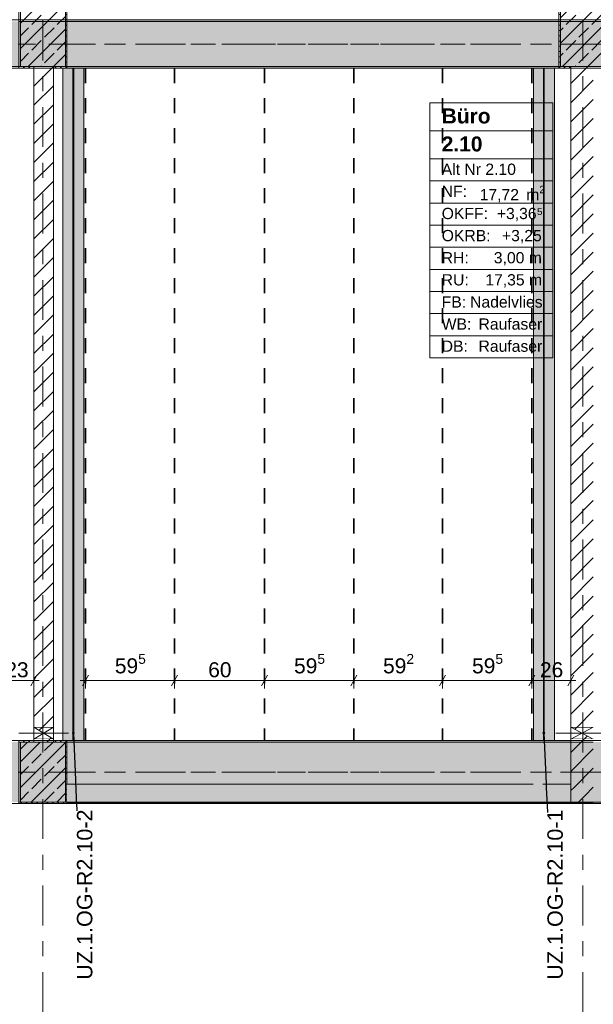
# Model space of a CAD drawing. Header units: metres. Extents: x -3.6 to 84.5, y -11 to 16.8.
# Tile 84 of 137: x 18.4 to 22.2, y 6.8 to 13.3. Entities that reach past the tile are written whole.
import ezdxf

# ---------------------------------------------------------------- set-up
doc = ezdxf.new("R2010")
doc.units = ezdxf.units.M
doc.header["$MEASUREMENT"] = 0
for name, pattern in [('Achse', [0.2, 0.1, -0.05, 0, -0.05]), ('Strichlinie doppelt', [0.546806, 0.264583, -0.105833, 0.070556, -0.105833]), ('Wipeout_Contour', [1, 0, -1])]:
    doc.linetypes.add(name, pattern=pattern)
for name, color, linetype in [('155 - Bemaßung_ Beschriftung.Ausbau - Deckenelemente', 7, 'Continuous'), ('401 - Zone.Raum_ Raumbegrenzung_ Whg.', 7, 'Continuous'), ('451 - Universal.Achsen Raster', 7, 'Continuous'), ('605 - Struktur.Wand Innen', 7, 'Continuous'), ('607 - Struktur.Stütze', 7, 'Continuous'), ('608 - Struktur.Träger', 7, 'Continuous'), ('612 - Struktur.Stahlbau', 7, 'Continuous'), ('Abbruch_605 - Struktur.Wand Innen', 7, 'Continuous'), ('Neubau_605 - Struktur.Wand Innen', 7, 'Continuous'), ('Neubau_612 - Struktur.Stahlbau', 7, 'Continuous')]:
    doc.layers.add(name, color=color, linetype=linetype)
doc.styles.add('ERSTELLTER_STIL_1', font='txt')
doc.styles.add('ERSTELLTER_STIL_2', font='txt')
doc.linetypes.add('Abbruch 1', pattern='A,0,[1,2022.0244.A_L5A-PL04.08_iB_Deckenelemente 1.OG1.Shx,S=0.001984,R=0,X=0,Y=0],-0.25,0', length=0.25)
doc.dimstyles.new('ERSTELLTER_STIL__1', dxfattribs={"dimtxt": 0.1, "dimasz": 0.0532, "dimexe": 0.18, "dimexo": 0.0625, "dimgap": 0, "dimtad": 1, "dimtih": 1, "dimtoh": 1, "dimzin": 0, "dimdsep": 46, "dimtxsty": 'ERSTELLTER_STIL_2', "dimblk": 'ARROWHEAD_2', "dimblk1": 'ARROWHEAD_2', "dimblk2": 'ARROWHEAD_2', "dimcen": 0.09, "dimse1": 1, "dimse2": 1, "dimclrd": 7, "dimclre": 7, "dimclrt": 7, "dimazin": 0, "dimtfac": 1, "dimtdec": 4, "dimtmove": 0, "dimatfit": 3, "dimfxl": 1, "dimtolj": 1, "dimtzin": 0, "dimarcsym": 0})
doc.dimstyles.new('ERSTELLTER_STIL__7', dxfattribs={"dimtxt": 0.18, "dimasz": 0.03648, "dimexe": 0.18, "dimexo": 0.0625, "dimgap": 0, "dimtad": 0, "dimtih": 1, "dimtoh": 1, "dimdec": 4, "dimzin": 0, "dimdsep": 46, "dimcen": 0.09, "dimadec": 0, "dimazin": 0, "dimtfac": 1, "dimtdec": 4, "dimtmove": 0, "dimatfit": 3, "dimldrblk": 'ARROWHEAD_11', "dimfxl": 1, "dimtolj": 1, "dimtzin": 0, "dimarcsym": 0})
pattern_1 = [(45, (0, 0), (-0.08485281, 0.08485281), []), (45, (-0.04243, 0.04243), (-0.08485281, 0.08485281), [0.09, -0.03])]
pattern_2 = [(45, (0, 0), (-0.01767767, 0.01767767), [0, -0.025])]
pattern_3 = [(45, (0, 0), (-0.0636396, 0.0636396), [])]
pattern_4 = [(135, (0, 0), (0.053033, 0.053033), []), (135, (-0.01768, -0.01768), (0.053033, 0.053033), [])]

# ---------------------------------------------------------------- blocks, each defined once
blk = doc.blocks.new('*D238')
at = {"layer": '155 - Bemaßung_ Beschriftung.Ausbau - Deckenelemente', "color": 7, "linetype": 'Continuous', "lineweight": 5}
for p, q in [((18.2602, 8.945), (18.2198, 8.875)), ((18.24, 8.8575), (18.24, 8.9625)), ((18.4498, 8.875), (18.4902, 8.945)), ((18.47, 8.8575), (18.47, 8.9625)), ((18.24, 8.91), (18.47, 8.91)), ((18.47, 8.91), (18.5042, 8.91))]:
    blk.add_line(p, q, dxfattribs=at)
at = {"layer": '155 - Bemaßung_ Beschriftung.Ausbau - Deckenelemente', "color": 7, "lineweight": 5, "insert": (18.2791, 8.93), "char_height": 0.1, "attachment_point": 7, "style": 'ERSTELLTER_STIL_2'}
blk.add_mtext('\\A1;{\\pql;\\fArial|b0|i0|c0|p38;23}', dxfattribs=at)
blk = doc.blocks.new('ARROWHEAD_2')
at = {"color": 0, "linetype": 'Continuous', "lineweight": 0}
for p, q in [((0, 0), (-1, 0)), ((-0.38, -0.66), (0.38, 0.66))]:
    blk.add_line(p, q, dxfattribs=at)
blk = doc.blocks.new('ARROWHEAD_11')
at = {"color": 0, "linetype": 'Continuous', "lineweight": 0}
blk.add_line((0, 0), (-1, 0), dxfattribs=at)
at = {"color": 0, "linetype": 'Continuous', "lineweight": 0, "const_width": 0.25, "flags": 128}
blk.add_lwpolyline([(-0.125, 0, 1), (0.125, 0, 1)], format="xyb", close=True, dxfattribs=at)
blk = doc.blocks.new('*D345')
at = {"layer": '155 - Bemaßung_ Beschriftung.Ausbau - Deckenelemente', "color": 7, "linetype": 'Continuous', "lineweight": 5}
for p, q in [((18.8332, 8.945), (18.7928, 8.875)), ((18.813, 8.8575), (18.813, 8.9625)), ((19.4282, 8.945), (19.3878, 8.875)), ((19.408, 8.8575), (19.408, 8.9625)), ((18.7787, 8.91), (18.813, 8.91)), ((18.813, 8.91), (19.408, 8.91))]:
    blk.add_line(p, q, dxfattribs=at)
at = {"layer": '155 - Bemaßung_ Beschriftung.Ausbau - Deckenelemente', "color": 7, "lineweight": 5, "insert": (19.0095, 8.9283), "char_height": 0.1, "attachment_point": 7, "style": 'ERSTELLTER_STIL_2'}
blk.add_mtext('\\A1;{\\pql;\\fArial|b0|i0|c0|p38;59\\fArial|b0|i0|c0|p38;\\A1{\\H.66x;\\S5^  ;}}', dxfattribs=at)
blk = doc.blocks.new('*D346')
at = {"layer": '155 - Bemaßung_ Beschriftung.Ausbau - Deckenelemente', "color": 7, "linetype": 'Continuous', "lineweight": 5}
for p, q in [((19.4282, 8.945), (19.3878, 8.875)), ((19.408, 8.8575), (19.408, 8.9625)), ((20.0282, 8.945), (19.9878, 8.875)), ((20.008, 8.8575), (20.008, 8.9625)), ((19.408, 8.91), (20.008, 8.91))]:
    blk.add_line(p, q, dxfattribs=at)
at = {"layer": '155 - Bemaßung_ Beschriftung.Ausbau - Deckenelemente', "color": 7, "lineweight": 5, "insert": (19.6321, 8.93), "char_height": 0.1, "attachment_point": 7, "style": 'ERSTELLTER_STIL_2'}
blk.add_mtext('\\A1;{\\pql;\\fArial|b0|i0|c0|p38;60}', dxfattribs=at)
blk = doc.blocks.new('*D347')
at = {"layer": '155 - Bemaßung_ Beschriftung.Ausbau - Deckenelemente', "color": 7, "linetype": 'Continuous', "lineweight": 5}
for p, q in [((20.0282, 8.945), (19.9878, 8.875)), ((20.008, 8.8575), (20.008, 8.9625)), ((20.6232, 8.945), (20.5828, 8.875)), ((20.603, 8.8575), (20.603, 8.9625)), ((20.008, 8.91), (20.603, 8.91))]:
    blk.add_line(p, q, dxfattribs=at)
at = {"layer": '155 - Bemaßung_ Beschriftung.Ausbau - Deckenelemente', "color": 7, "lineweight": 5, "insert": (20.2045, 8.9283), "char_height": 0.1, "attachment_point": 7, "style": 'ERSTELLTER_STIL_2'}
blk.add_mtext('\\A1;{\\pql;\\fArial|b0|i0|c0|p38;59\\fArial|b0|i0|c0|p38;\\A1{\\H.66x;\\S5^  ;}}', dxfattribs=at)
blk = doc.blocks.new('*D348')
at = {"layer": '155 - Bemaßung_ Beschriftung.Ausbau - Deckenelemente', "color": 7, "linetype": 'Continuous', "lineweight": 5}
for p, q in [((20.6232, 8.945), (20.5828, 8.875)), ((20.603, 8.8575), (20.603, 8.9625)), ((21.2152, 8.945), (21.1748, 8.875)), ((21.195, 8.8575), (21.195, 8.9625)), ((20.603, 8.91), (21.195, 8.91))]:
    blk.add_line(p, q, dxfattribs=at)
at = {"layer": '155 - Bemaßung_ Beschriftung.Ausbau - Deckenelemente', "color": 7, "lineweight": 5, "insert": (20.798, 8.9283), "char_height": 0.1, "attachment_point": 7, "style": 'ERSTELLTER_STIL_2'}
blk.add_mtext('\\A1;{\\pql;\\fArial|b0|i0|c0|p38;59\\fArial|b0|i0|c0|p38;\\A1{\\H.66x;\\S2^  ;}}', dxfattribs=at)
blk = doc.blocks.new('*D349')
at = {"layer": '155 - Bemaßung_ Beschriftung.Ausbau - Deckenelemente', "color": 7, "linetype": 'Continuous', "lineweight": 5}
for p, q in [((21.2152, 8.945), (21.1748, 8.875)), ((21.195, 8.8575), (21.195, 8.9625)), ((21.8102, 8.945), (21.7698, 8.875)), ((21.79, 8.8575), (21.79, 8.9625)), ((21.195, 8.91), (21.79, 8.91))]:
    blk.add_line(p, q, dxfattribs=at)
at = {"layer": '155 - Bemaßung_ Beschriftung.Ausbau - Deckenelemente', "color": 7, "lineweight": 5, "insert": (21.3915, 8.9283), "char_height": 0.1, "attachment_point": 7, "style": 'ERSTELLTER_STIL_2'}
blk.add_mtext('\\A1;{\\pql;\\fArial|b0|i0|c0|p38;59\\fArial|b0|i0|c0|p38;\\A1{\\H.66x;\\S5^  ;}}', dxfattribs=at)
blk = doc.blocks.new('*D350')
at = {"layer": '155 - Bemaßung_ Beschriftung.Ausbau - Deckenelemente', "color": 7, "linetype": 'Continuous', "lineweight": 5}
for p, q in [((21.8102, 8.945), (21.7698, 8.875)), ((21.79, 8.8575), (21.79, 8.9625)), ((22.0298, 8.875), (22.0702, 8.945)), ((22.05, 8.8575), (22.05, 8.9625)), ((21.79, 8.91), (22.05, 8.91)), ((22.05, 8.91), (22.0842, 8.91))]:
    blk.add_line(p, q, dxfattribs=at)
at = {"layer": '155 - Bemaßung_ Beschriftung.Ausbau - Deckenelemente', "color": 7, "lineweight": 5, "insert": (21.8441, 8.93), "char_height": 0.1, "attachment_point": 7, "style": 'ERSTELLTER_STIL_2'}
blk.add_mtext('\\A1;{\\pql;\\fArial|b0|i0|c0|p38;26}', dxfattribs=at)

msp = doc.modelspace()

# ---------------------------------------------------------------- hatches: boundary and pattern name
at = {"layer": '607 - Struktur.Stütze', "linetype": 'Continuous', "lineweight": 0, "true_color": 0x000000}
h = msp.add_hatch(dxfattribs=at)
h.set_pattern_fill('Beton__Stahlbeton_0001', color=18, style=0, pattern_type=2)
h.set_pattern_definition(pattern_1)
h.paths.add_polyline_path([(18.38, 13), (18.68, 13), (18.68, 13.45), (18.38, 13.45)])
h = msp.add_hatch(dxfattribs=at)
h.set_pattern_fill('Beton__Stahlbeton_0001', color=18, style=0, pattern_type=2)
h.set_pattern_definition(pattern_1)
h.paths.add_polyline_path([(21.98, 13), (22.28, 13), (22.28, 13.45), (21.98, 13.45)])
h = msp.add_hatch(dxfattribs=at)
h.set_pattern_fill('Gips_0001', color=18, style=0, pattern_type=2)
h.set_pattern_definition(pattern_2)
h.paths.add_polyline_path([(18.37, 13.445), (18.37, 12.99), (18.47, 12.99), (18.47, 13), (18.38, 13), (18.38, 13.445)])
h = msp.add_hatch(dxfattribs=at)
h.set_pattern_fill('Gips_0001', color=18, style=0, pattern_type=2)
h.set_pattern_definition(pattern_2)
h.paths.add_polyline_path([(18.68, 13), (18.6, 13), (18.6, 12.99), (18.69, 12.99), (18.69, 13.445), (18.68, 13.445)])
h = msp.add_hatch(dxfattribs=at)
h.set_pattern_fill('Gips_0001', color=18, style=0, pattern_type=2)
h.set_pattern_definition(pattern_2)
h.paths.add_polyline_path([(21.98, 13.445), (21.97, 13.445), (21.97, 12.99), (22.05, 12.99), (22.05, 13), (21.98, 13)])
h = msp.add_hatch(dxfattribs=at)
h.set_pattern_fill('Gips_0001', color=18, style=0, pattern_type=2)
h.set_pattern_definition(pattern_2)
h.paths.add_polyline_path([(18.37, 8.51), (18.37, 8.09), (18.69, 8.09), (18.69, 8.51), (18.6, 8.51), (18.6, 8.5), (18.68, 8.5), (18.68, 8.1), (18.38, 8.1), (18.38, 8.5), (18.47, 8.5), (18.47, 8.51)])
h = msp.add_hatch(dxfattribs=at)
h.set_pattern_fill('Beton__Stahlbeton_0001', color=18, style=0, pattern_type=2)
h.set_pattern_definition(pattern_1)
h.paths.add_polyline_path([(18.38, 8.1), (18.68, 8.1), (18.68, 8.5), (18.38, 8.5)])
at = {"layer": '608 - Struktur.Träger', "linetype": 'Continuous', "lineweight": 0, "true_color": 0x000000}
h = msp.add_hatch(dxfattribs=at)
h.set_pattern_fill('Gips_0001', color=18, style=0, pattern_type=2)
h.set_pattern_definition(pattern_2)
h.paths.add_polyline_path([(18.69, 13.31), (18.69, 13.3), (21.97, 13.3), (21.97, 13.31)])
h = msp.add_hatch(dxfattribs=at)
h.set_pattern_fill('Gips_0001', color=18, style=0, pattern_type=2)
h.set_pattern_definition(pattern_2)
h.paths.add_polyline_path([(21.97, 13), (18.69, 13), (18.69, 12.99), (21.97, 12.99)])
at = {"layer": '612 - Struktur.Stahlbau', "linetype": 'Continuous', "lineweight": 0, "true_color": 0x30307f}
for points in [[(18.663, 12.99), (18.803, 12.99), (18.803, 8.51), (18.663, 8.51)], [(21.8, 12.99), (21.94, 12.99), (21.94, 8.51), (21.8, 8.51)]]:
    msp.add_hatch(color=177, dxfattribs=at).paths.add_polyline_path(points)
at = {"layer": 'Abbruch_605 - Struktur.Wand Innen', "linetype": 'Continuous', "lineweight": 0, "true_color": 0x000000}
h = msp.add_hatch(dxfattribs=at)
h.set_pattern_fill('MW_Ziegel_0001', color=18, style=0, pattern_type=2)
h.set_pattern_definition(pattern_3)
h.paths.add_polyline_path([(18.6, 8.6), (18.47, 8.6), (18.535, 8.56)])
h = msp.add_hatch(dxfattribs=at)
h.set_pattern_fill('MW_Ziegel_0001', color=18, style=0, pattern_type=2)
h.set_pattern_definition(pattern_3)
h.paths.add_polyline_path([(22.2, 8.6), (22.05, 8.6), (22.125, 8.56)])
h = msp.add_hatch(dxfattribs=at)
h.set_pattern_fill('MW_Ziegel_0001', color=18, style=0, pattern_type=2)
h.set_pattern_definition(pattern_3)
h.paths.add_polyline_path([(18.47, 8.52), (18.6, 8.52), (18.535, 8.56)])
h = msp.add_hatch(dxfattribs=at)
h.set_pattern_fill('MW_Ziegel_0001', color=18, style=0, pattern_type=2)
h.set_pattern_definition(pattern_3)
h.paths.add_polyline_path([(22.05, 8.52), (22.2, 8.52), (22.125, 8.56)])
at = {"layer": 'Neubau_612 - Struktur.Stahlbau', "linetype": 'Continuous', "lineweight": 0, "true_color": 0x000000}
h = msp.add_hatch(dxfattribs=at)
h.set_pattern_fill('Metall__Stahl_0001', color=18, style=0, pattern_type=2)
h.set_pattern_definition(pattern_4)
h.paths.add_polyline_path([(18.7357, 8.51), (18.7357, 12.99), (18.7302, 12.99), (18.7302, 8.51)])
h = msp.add_hatch(dxfattribs=at)
h.set_pattern_fill('Metall__Stahl_0001', color=18, style=0, pattern_type=2)
h.set_pattern_definition(pattern_4)
h.paths.add_polyline_path([(21.8727, 8.51), (21.8727, 12.99), (21.8672, 12.99), (21.8672, 8.51)])

# ---------------------------------------------------------------- linework, layer by layer
at = {"layer": '155 - Bemaßung_ Beschriftung.Ausbau - Deckenelemente', "color": 7, "linetype": 'Achse', "lineweight": 35}
for p, q in [((18.813, 12.99), (18.813, 8.51)), ((19.408, 12.99), (19.408, 8.51)), ((20.008, 12.99), (20.008, 8.51)), ((20.603, 12.99), (20.603, 8.51)), ((21.195, 12.99), (21.195, 8.51)), ((21.79, 12.99), (21.79, 8.51))]:
    msp.add_line(p, q, dxfattribs=at)
at = {"layer": '401 - Zone.Raum_ Raumbegrenzung_ Whg.', "color": 7, "linetype": 'Continuous', "lineweight": 9}
for p, q in [((21.9292, 12.7583), (21.1104, 12.7583)), ((21.1104, 12.7583), (21.1104, 11.0591)), ((21.1104, 12.7583), (21.9292, 12.7583)), ((21.1104, 12.5716), (21.1104, 12.7583)), ((21.9292, 11.0591), (21.9292, 12.7583)), ((21.9292, 12.7583), (21.9292, 12.5716)), ((21.9292, 12.5716), (21.1104, 12.5716)), ((21.1104, 12.5716), (21.9292, 12.5716)), ((21.1104, 12.385), (21.1104, 12.5716)), ((21.9292, 12.5716), (21.9292, 12.385)), ((21.9292, 12.385), (21.1104, 12.385)), ((21.1104, 12.385), (21.9292, 12.385)), ((21.1104, 12.2377), (21.1104, 12.385)), ((21.9292, 12.385), (21.9292, 12.2377)), ((21.9292, 12.2377), (21.1104, 12.2377)), ((21.1104, 12.2377), (21.9292, 12.2377)), ((21.1104, 12.0904), (21.1104, 12.2377)), ((21.9292, 12.2377), (21.9292, 12.0904)), ((21.9292, 12.0904), (21.1104, 12.0904)), ((21.1104, 12.0904), (21.9292, 12.0904)), ((21.1104, 11.9431), (21.1104, 12.0904)), ((21.9292, 12.0904), (21.9292, 11.9431)), ((21.9292, 11.9431), (21.1104, 11.9431)), ((21.1104, 11.9431), (21.9292, 11.9431)), ((21.1104, 11.7958), (21.1104, 11.9431)), ((21.9292, 11.9431), (21.9292, 11.7958)), ((21.9292, 11.7958), (21.1104, 11.7958)), ((21.1104, 11.7958), (21.9292, 11.7958)), ((21.1104, 11.6484), (21.1104, 11.7958)), ((21.9292, 11.7958), (21.9292, 11.6484)), ((21.9292, 11.6484), (21.1104, 11.6484)), ((21.1104, 11.6484), (21.9292, 11.6484)), ((21.1104, 11.5011), (21.1104, 11.6484)), ((21.9292, 11.6484), (21.9292, 11.5011)), ((21.9292, 11.5011), (21.1104, 11.5011)), ((21.1104, 11.5011), (21.9292, 11.5011)), ((21.1104, 11.3538), (21.1104, 11.5011)), ((21.9292, 11.5011), (21.9292, 11.3538)), ((21.9292, 11.3538), (21.1104, 11.3538)), ((21.1104, 11.3538), (21.9292, 11.3538)), ((21.1104, 11.2065), (21.1104, 11.3538)), ((21.9292, 11.3538), (21.9292, 11.2065)), ((21.9292, 11.2065), (21.1104, 11.2065)), ((21.1104, 11.2065), (21.9292, 11.2065)), ((21.1104, 11.0591), (21.1104, 11.2065)), ((21.9292, 11.2065), (21.9292, 11.0591)), ((21.1104, 11.0591), (21.9292, 11.0591)), ((21.9292, 11.0591), (21.1104, 11.0591))]:
    msp.add_line(p, q, dxfattribs=at)
at = {"layer": '451 - Universal.Achsen Raster', "color": 160, "linetype": 'Strichlinie doppelt', "lineweight": 9, "true_color": 0x3232ff}
msp.add_line((64.935, 13.15), (-3.175, 13.15), dxfattribs=at)
at = {"layer": '607 - Struktur.Stütze', "color": 7, "linetype": 'Continuous', "lineweight": 13, "flags": 128}
for points in [[(18.38, 13), (18.68, 13), (18.68, 13.45), (18.38, 13.45)], [(21.98, 13), (22.28, 13), (22.28, 13.45), (21.98, 13.45)], [(18.38, 8.1), (18.68, 8.1), (18.68, 8.5), (18.38, 8.5)]]:
    msp.add_lwpolyline(points, close=True, dxfattribs=at)
at = {"layer": '607 - Struktur.Stütze', "color": 7, "linetype": 'Continuous', "lineweight": 5, "flags": 128}
for points in [[(18.37, 13.445), (18.37, 12.99), (18.47, 12.99)], [(18.6, 12.99), (18.69, 12.99), (18.69, 13.445)], [(21.97, 13.445), (21.97, 12.99), (22.05, 12.99)], [(18.47, 8.51), (18.37, 8.51), (18.37, 8.09), (18.69, 8.09), (18.69, 8.51), (18.6, 8.51)]]:
    msp.add_lwpolyline(points, dxfattribs=at)
at = {"layer": '608 - Struktur.Träger', "color": 7, "linetype": 'Continuous', "lineweight": 13}
for p, q in [((14.78, 13.31), (47.48, 13.31)), ((18.69, 13.3), (18.37, 13.3)), ((21.97, 13.3), (18.69, 13.3)), ((22.29, 13.3), (21.97, 13.3))]:
    msp.add_line(p, q, dxfattribs=at)
at = {"layer": '608 - Struktur.Träger', "color": 7, "linetype": 'Continuous', "lineweight": 5}
for p, q in [((18.69, 13.31), (18.69, 13.3)), ((21.97, 13.31), (18.69, 13.31)), ((21.97, 13.31), (21.97, 13.3)), ((18.69, 13), (18.69, 12.99)), ((21.97, 12.99), (18.69, 12.99)), ((21.97, 13), (21.97, 12.99)), ((18.69, 8.51), (18.69, 8.5))]:
    msp.add_line(p, q, dxfattribs=at)
at = {"layer": '608 - Struktur.Träger', "color": 7, "linetype": 'Achse', "lineweight": 9}
msp.add_line((14.78, 13.15), (47.48, 13.15), dxfattribs=at)
at = {"layer": 'Abbruch_605 - Struktur.Wand Innen', "color": 7, "linetype": 'Abbruch 1', "lineweight": 18}
for p, q in [((18.6, 8.6), (18.47, 8.6)), ((22.2, 8.6), (22.05, 8.6)), ((18.47, 8.52), (18.6, 8.52)), ((22.05, 8.52), (22.2, 8.52))]:
    msp.add_line(p, q, dxfattribs=at)
at = {"layer": 'Abbruch_605 - Struktur.Wand Innen', "color": 160, "linetype": 'Abbruch 1', "lineweight": 5, "true_color": 0x3232ff}
for p, q in [((18.37, 8.56), (18.7, 8.56)), ((18.37, 8.56), (18.7, 8.56)), ((21.95, 8.56), (22.3, 8.56)), ((21.95, 8.56), (22.3, 8.56)), ((21.95, 8.56), (22.3, 8.56))]:
    msp.add_line(p, q, dxfattribs=at)
at = {"layer": 'Abbruch_605 - Struktur.Wand Innen', "color": 7, "linetype": 'Abbruch 1', "lineweight": 18, "flags": 128}
for points in [[(18.47, 8.6), (18.47, 8.52)], [(18.6, 8.52), (18.6, 8.6)], [(22.05, 8.6), (22.05, 8.52)]]:
    msp.add_lwpolyline(points, dxfattribs=at)
at = {"layer": 'Neubau_605 - Struktur.Wand Innen', "color": 1, "linetype": 'Continuous', "lineweight": 9}
for p, q in [((18.47, 8.52), (18.6, 8.6)), ((18.47, 8.6), (18.6, 8.52)), ((22.05, 8.52), (22.2, 8.6)), ((22.05, 8.6), (22.2, 8.52))]:
    msp.add_line(p, q, dxfattribs=at)
at = {"layer": 'Neubau_612 - Struktur.Stahlbau', "color": 1, "linetype": 'Continuous', "lineweight": 13}
for p, q in [((18.663, 8.51), (18.663, 12.99)), ((18.803, 12.99), (18.663, 12.99)), ((18.803, 8.51), (18.803, 12.99)), ((21.8, 8.51), (21.8, 12.99)), ((21.94, 12.99), (21.8, 12.99)), ((21.94, 8.51), (21.94, 12.99)), ((18.803, 8.51), (18.663, 8.51)), ((21.94, 8.51), (21.8, 8.51))]:
    msp.add_line(p, q, dxfattribs=at)
at = {"layer": 'Neubau_612 - Struktur.Stahlbau', "color": 1, "linetype": 'Continuous', "lineweight": 9}
for p, q in [((18.7357, 12.99), (18.7302, 12.99)), ((18.7302, 12.99), (18.7302, 8.51)), ((18.7357, 12.99), (18.7357, 8.51)), ((21.8727, 12.99), (21.8672, 12.99)), ((21.8672, 12.99), (21.8672, 8.51)), ((21.8727, 12.99), (21.8727, 8.51)), ((18.7357, 8.51), (18.7302, 8.51)), ((21.8727, 8.51), (21.8672, 8.51))]:
    msp.add_line(p, q, dxfattribs=at)
at = {"layer": 'Neubau_612 - Struktur.Stahlbau', "color": 1, "linetype": 'Achse', "lineweight": 9}
for p, q in [((18.733, 8.51), (18.733, 12.99)), ((21.87, 8.51), (21.87, 12.99))]:
    msp.add_line(p, q, dxfattribs=at)

# ---------------------------------------------------------------- texts
at = {"layer": '155 - Bemaßung_ Beschriftung.Ausbau - Deckenelemente', "color": 1, "linetype": 'Continuous', "lineweight": 9, "char_height": 0.102917, "attachment_point": 2, "rotation": 90, "style": 'ERSTELLTER_STIL_2'}
for s, insert in [('\\A1;{\\pqc;\\fArial|b0|i0|c0|p38;UZ.1.OG-R2.10-2}', (18.7565, 7.4834)), ('\\A1;{\\pqc;\\fArial|b0|i0|c0|p38;UZ.1.OG-R2.10-1}', (21.8935, 7.4834))]:
    msp.add_mtext(s, dxfattribs=dict(at, insert=insert))
at = {"layer": '401 - Zone.Raum_ Raumbegrenzung_ Whg.', "color": 7, "lineweight": 9, "attachment_point": 1}
for s, insert, char_height, style in [('\\A1;{\\pqj;\\pt0;\\fArial|b1|i0|c0|p38;Büro}', (21.189, 12.7207), 0.1, 'ERSTELLTER_STIL_1'), ('\\A1;{\\pqj;\\pt0;\\fArial|b1|i0|c0|p38;}', (21.8507, 12.7435), 0.1, 'ERSTELLTER_STIL_1'), ('\\A1;{\\pql;\\pt0;\\fArial|b1|i0|c0|p38;2.10}', (21.189, 12.5341), 0.1, 'ERSTELLTER_STIL_1'), ('\\A1;{\\pqj;\\pt0;\\fArial|b1|i0|c0|p38;}', (21.8507, 12.5569), 0.1, 'ERSTELLTER_STIL_1'), ('\\A1;{\\pqj;\\pt0;\\fArial|b0|i0|c0|p38;Alt Nr 2.10}', (21.189, 12.3532), 0.075, 'ERSTELLTER_STIL_2'), ('\\A1;{\\pqj;\\pt0;\\fArial|b0|i0|c0|p38;}', (21.8507, 12.3703), 0.075, 'ERSTELLTER_STIL_2'), ('\\A1;{\\pqj;\\pt0;\\fArial|b0|i0|c0|p38;NF: }', (21.189, 12.2058), 0.075, 'ERSTELLTER_STIL_2'), ('\\A1;{\\pql;\\pt0,0.05;\\fArial|b0|i0|c0|p38;17,72\\fArial|b0|i0|c0|p38;\\A1{\\H.66x;\\S^  ;}\\fArial|b0|i0|c0|p38; m\\fArial|b0|i0|c0|p38;\\A1{\\H.66x;\\S2^  ;}}', (21.4421, 12.2058), 0.075, 'ERSTELLTER_STIL_2'), ('\\A1;{\\pqj;\\pt0;\\fArial|b0|i0|c0|p38;+3,36⁵}', (21.5565, 12.0585), 0.075, 'ERSTELLTER_STIL_2'), ('\\A1;{\\pqj;\\pt0;\\fArial|b0|i0|c0|p38;OKFF: }', (21.189, 12.0585), 0.075, 'ERSTELLTER_STIL_2'), ('\\A1;{\\pqj;\\pt0;\\fArial|b0|i0|c0|p38;OKRB: }', (21.189, 11.9112), 0.075, 'ERSTELLTER_STIL_2'), ('\\A1;{\\pqj;\\pt0;\\fArial|b0|i0|c0|p38;+3,25}', (21.5908, 11.9112), 0.075, 'ERSTELLTER_STIL_2'), ('\\A1;{\\pqj;\\pt0;\\fArial|b0|i0|c0|p38;RH: }', (21.189, 11.7639), 0.075, 'ERSTELLTER_STIL_2'), ('\\A1;{\\pqj;\\pt0;\\fArial|b0|i0|c0|p38;3,00 m}', (21.5366, 11.7639), 0.075, 'ERSTELLTER_STIL_2'), ('\\A1;{\\pqj;\\pt0;\\fArial|b0|i0|c0|p38;RU: }', (21.189, 11.6166), 0.075, 'ERSTELLTER_STIL_2'), ('\\A1;{\\pqj;\\pt0;\\fArial|b0|i0|c0|p38;17,35 m}', (21.4797, 11.6166), 0.075, 'ERSTELLTER_STIL_2'), ('\\A1;{\\pqj;\\pt0;\\fArial|b0|i0|c0|p38;FB: }', (21.189, 11.4692), 0.075, 'ERSTELLTER_STIL_2'), ('\\A1;{\\pqj;\\pt0;\\fArial|b0|i0|c0|p38;Nadelvlies}', (21.3782, 11.4692), 0.075, 'ERSTELLTER_STIL_2'), ('\\A1;{\\pqj;\\pt0;\\fArial|b0|i0|c0|p38;WB: }', (21.189, 11.3219), 0.075, 'ERSTELLTER_STIL_2'), ('\\A1;{\\pqj;\\pt0;\\fArial|b0|i0|c0|p38;Raufaser}', (21.4344, 11.3219), 0.075, 'ERSTELLTER_STIL_2'), ('\\A1;{\\pqj;\\pt0;\\fArial|b0|i0|c0|p38;DB: }', (21.189, 11.1746), 0.075, 'ERSTELLTER_STIL_2'), ('\\A1;{\\pqj;\\pt0;\\fArial|b0|i0|c0|p38;Raufaser}', (21.4344, 11.1746), 0.075, 'ERSTELLTER_STIL_2')]:
    msp.add_mtext(s, dxfattribs=dict(at, insert=insert, char_height=char_height, style=style))

# ---------------------------------------------------------------- dimensions: what is measured, and where the dimension line sits
at = {"layer": '155 - Bemaßung_ Beschriftung.Ausbau - Deckenelemente', "color": 7, "linetype": 'Continuous', "lineweight": 5}
for base, p1, p2, picture, middle in [((19.4079591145, 8.9099822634), (18.8129591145, 8.5099823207), (19.4079591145, 8.5099823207), '*D345', (19.220825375, 8.9799822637)), ((20.6029591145, 8.9099822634), (20.0079591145, 8.5099823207), (20.6029591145, 8.5099823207), '*D347', (20.415825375, 8.9799822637)), ((21.195, 8.91), (20.603, 8.51), (21.195, 8.51), '*D348', (21.0093, 8.98)), ((21.7899591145, 8.9099822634), (21.1949591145, 8.5099823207), (21.7899591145, 8.5099823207), '*D349', (21.602825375, 8.9799822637)), ((20.008, 8.91), (19.408, 8.51), (20.008, 8.51), '*D346', (19.7083, 8.98))]:
    dim = msp.add_linear_dim(base=base, p1=p1, p2=p2, dimstyle='ERSTELLTER_STIL__1', dxfattribs=at)
    dim.commit()
    dim.dimension.update_dxf_attribs({"geometry": picture, "text_midpoint": middle, "dimtype": 160})

# ---------------------------------------------------------------- wipeouts: each hides what was drawn before it
at = {"color": 254, "linetype": 'Wipeout_Contour', "lineweight": 0, "ltscale": 70.956663}
msp.add_wipeout([(22.05, 8.22), (22.05, 8.095), (22.2, 8.095)], dxfattribs=at).dxf.layer = '605 - Struktur.Wand Innen'

# ---------------------------------------------------------------- next in the draw order: hatches: boundary and pattern name
at = {"layer": '605 - Struktur.Wand Innen', "linetype": 'Continuous', "lineweight": 0, "true_color": 0x000000}
h = msp.add_hatch(dxfattribs=at)
h.set_pattern_fill('MW_Ziegel_0001', color=18, style=0, pattern_type=2)
h.set_pattern_definition(pattern_3)
h.paths.add_polyline_path([(22.05, 8.22), (22.05, 8.095), (22.2, 8.095)])

# ---------------------------------------------------------------- next in the draw order: wipeouts: each hides what was drawn before it
at = {"color": 254, "linetype": 'Wipeout_Contour', "lineweight": 0, "ltscale": 86.077279}
msp.add_wipeout([(18.47, 13), (18.47, 8.6), (18.6, 8.6), (18.6, 13)], dxfattribs=at).dxf.layer = '605 - Struktur.Wand Innen'
at = {"color": 254, "linetype": 'Wipeout_Contour', "lineweight": 0, "ltscale": 98.746427}
msp.add_wipeout([(22.05, 13), (22.05, 8.6), (22.2, 8.6), (22.2, 13)], dxfattribs=at).dxf.layer = '605 - Struktur.Wand Innen'
at = {"color": 254, "linetype": 'Wipeout_Contour', "lineweight": 0, "ltscale": 81.602697}
msp.add_wipeout([(18.47, 8.5), (18.6, 8.5), (18.6, 8.52), (18.47, 8.52)], dxfattribs=at).dxf.layer = '605 - Struktur.Wand Innen'
at = {"color": 254, "linetype": 'Wipeout_Contour', "lineweight": 0, "ltscale": 87.309495}
msp.add_wipeout([(21.7999, 8.22), (18.69, 8.22), (18.69, 8.095), (21.7999, 8.095)], dxfattribs=at).dxf.layer = '605 - Struktur.Wand Innen'

# ---------------------------------------------------------------- next in the draw order: hatches: boundary and pattern name
at = {"layer": '605 - Struktur.Wand Innen', "linetype": 'Continuous', "lineweight": 0, "true_color": 0x000000}
h = msp.add_hatch(dxfattribs=at)
h.set_pattern_fill('MW_Ziegel_0001', color=18, style=0, pattern_type=2)
h.set_pattern_definition(pattern_3)
h.paths.add_polyline_path([(18.47, 13), (18.47, 8.6), (18.6, 8.6), (18.6, 13)])
h = msp.add_hatch(dxfattribs=at)
h.set_pattern_fill('MW_Ziegel_0001', color=18, style=0, pattern_type=2)
h.set_pattern_definition(pattern_3)
h.paths.add_polyline_path([(22.05, 13), (22.05, 8.6), (22.2, 8.6), (22.2, 13)])
h = msp.add_hatch(dxfattribs=at)
h.set_pattern_fill('MW_Ziegel_0001', color=18, style=0, pattern_type=2)
h.set_pattern_definition(pattern_3)
h.paths.add_polyline_path([(18.47, 8.5), (18.6, 8.5), (18.6, 8.52), (18.47, 8.52)])
at = {"layer": '608 - Struktur.Träger', "linetype": 'Continuous', "lineweight": 0, "true_color": 0x000000}
h = msp.add_hatch(dxfattribs=at)
h.set_pattern_fill('Beton__Stahlbeton_0001', color=18, style=0, pattern_type=2)
h.set_pattern_definition(pattern_1)
h.paths.add_polyline_path([(15.09, 13.3), (14.78, 13.3), (14.78, 13), (15.09, 13), (18.37, 13), (18.69, 13), (21.97, 13), (22.29, 13), (25.57, 13), (25.89, 13), (29.17, 13), (29.49, 13), (32.77, 13), (33.09, 13), (36.37, 13), (36.69, 13), (39.97, 13), (40.29, 13), (43.57, 13), (43.89, 13), (47.17, 13), (47.48, 13), (47.48, 13.3), (47.17, 13.3), (43.89, 13.3), (43.57, 13.3), (40.29, 13.3), (39.97, 13.3), (36.69, 13.3), (36.37, 13.3), (33.09, 13.3), (32.77, 13.3), (29.49, 13.3), (29.17, 13.3), (25.89, 13.3), (25.57, 13.3), (22.29, 13.3), (21.97, 13.3), (18.69, 13.3), (18.37, 13.3)])

# ---------------------------------------------------------------- next in the draw order: linework, layer by layer
at = {"layer": '451 - Universal.Achsen Raster', "color": 160, "linetype": 'Strichlinie doppelt', "lineweight": 9, "true_color": 0x3232ff}
msp.add_line((18.53, -10.585), (18.53, 16.355), dxfattribs=at)
at = {"layer": '605 - Struktur.Wand Innen', "color": 7, "linetype": 'Continuous', "lineweight": 18, "flags": 128}
for points in [[(18.47, 13), (18.47, 8.6)], [(18.6, 8.6), (18.6, 13)], [(22.05, 13), (22.05, 8.6)], [(18.47, 8.52), (18.47, 8.5)], [(18.6, 8.5), (18.6, 8.52)]]:
    msp.add_lwpolyline(points, dxfattribs=at)
at = {"layer": '605 - Struktur.Wand Innen', "color": 7, "linetype": 'Continuous', "lineweight": 13, "flags": 128}
msp.add_lwpolyline([(21.7999, 8.22), (18.69, 8.22)], dxfattribs=at)
at = {"layer": '608 - Struktur.Träger', "color": 7, "linetype": 'Continuous', "lineweight": 13}
for p, q in [((14.78, 12.99), (47.48, 12.99)), ((18.69, 8.5), (18.37, 8.5))]:
    msp.add_line(p, q, dxfattribs=at)
at = {"layer": '608 - Struktur.Träger', "color": 7, "linetype": 'Continuous', "lineweight": 5}
msp.add_line((18.69, 8.1), (18.69, 8.09), dxfattribs=at)
at = {"layer": '608 - Struktur.Träger', "color": 7, "linetype": 'Continuous', "lineweight": 13, "flags": 128}
msp.add_lwpolyline([(47.48, 13), (47.17, 13), (43.89, 13), (43.57, 13), (40.29, 13), (39.97, 13), (36.69, 13), (36.37, 13), (33.09, 13), (32.77, 13), (29.49, 13), (29.17, 13), (25.89, 13), (25.57, 13), (22.29, 13), (21.97, 13), (18.69, 13), (18.37, 13), (15.09, 13), (14.78, 13)], dxfattribs=at)

# ---------------------------------------------------------------- next in the draw order: dimensions: what is measured, and where the dimension line sits
at = {"layer": '155 - Bemaßung_ Beschriftung.Ausbau - Deckenelemente', "color": 7, "linetype": 'Continuous', "lineweight": 5}
dim = msp.add_linear_dim(base=(18.47, 8.91), p1=(18.24, 8.51), p2=(18.47, 10.75), dimstyle='ERSTELLTER_STIL__1', dxfattribs=at)
dim.commit()
dim.dimension.update_dxf_attribs({"geometry": '*D238', "text_midpoint": (18.3553, 8.98), "dimtype": 160})

# ---------------------------------------------------------------- next in the draw order: leaders
at = {"layer": '155 - Bemaßung_ Beschriftung.Ausbau - Deckenelemente', "color": 1, "linetype": 'Continuous', "lineweight": 9, "annotation_type": 0, "has_hookline": 1, "hookline_direction": 1, "text_width": 1.1147, "horizontal_direction": (0, 1, 0)}
msp.add_leader([(18.733, 8.56), (18.7565, 8.0408)], dimstyle='ERSTELLTER_STIL__7', dxfattribs=at)

# ---------------------------------------------------------------- next in the draw order: wipeouts: each hides what was drawn before it
at = {"color": 254, "linetype": 'Wipeout_Contour', "lineweight": 0, "ltscale": 94.691382}
msp.add_wipeout([(22.05, 8.22), (22.2, 8.095), (22.2, 8.52), (22.05, 8.52)], dxfattribs=at).dxf.layer = '605 - Struktur.Wand Innen'

# ---------------------------------------------------------------- next in the draw order: hatches: boundary and pattern name
at = {"layer": '605 - Struktur.Wand Innen', "linetype": 'Continuous', "lineweight": 0, "true_color": 0x000000}
h = msp.add_hatch(dxfattribs=at)
h.set_pattern_fill('MW_Ziegel_0001', color=18, style=0, pattern_type=2)
h.set_pattern_definition(pattern_3)
h.paths.add_polyline_path([(22.05, 8.22), (22.2, 8.095), (22.2, 8.52), (22.05, 8.52)])
at = {"layer": '608 - Struktur.Träger', "linetype": 'Continuous', "lineweight": 0, "true_color": 0x000000}
h = msp.add_hatch(dxfattribs=at)
h.set_pattern_fill('Gips_0001', color=18, style=0, pattern_type=2)
h.set_pattern_definition(pattern_2)
h.paths.add_polyline_path([(18.69, 8.5), (22.05, 8.5), (22.05, 8.51), (18.69, 8.51)])

# ---------------------------------------------------------------- next in the draw order: linework, layer by layer
at = {"layer": '451 - Universal.Achsen Raster', "color": 160, "linetype": 'Strichlinie doppelt', "lineweight": 9, "true_color": 0x3232ff}
for p, q in [((22.13, -10.585), (22.13, 16.355)), ((64.935, 8.3), (-3.175, 8.3))]:
    msp.add_line(p, q, dxfattribs=at)
at = {"layer": '605 - Struktur.Wand Innen', "color": 7, "linetype": 'Continuous', "lineweight": 18}
msp.add_line((22.05, 8.095), (22.05, 8.22), dxfattribs=at)
at = {"layer": '605 - Struktur.Wand Innen', "color": 7, "linetype": 'Continuous', "lineweight": 18, "flags": 128}
for points in [[(22.05, 8.52), (22.05, 8.22)], [(22.2, 8.095), (22.05, 8.095)]]:
    msp.add_lwpolyline(points, dxfattribs=at)
at = {"layer": '608 - Struktur.Träger', "color": 7, "linetype": 'Continuous', "lineweight": 13}
for p, q in [((0.38, 8.51), (61.88, 8.51)), ((22.05, 8.5), (18.69, 8.5)), ((22.2, 8.5), (22.05, 8.5))]:
    msp.add_line(p, q, dxfattribs=at)
at = {"layer": '608 - Struktur.Träger', "color": 7, "linetype": 'Continuous', "lineweight": 5}
for q in [(18.69, 8.51), (22.05, 8.5)]:
    msp.add_line((22.05, 8.51), q, dxfattribs=at)
at = {"layer": '608 - Struktur.Träger', "color": 7, "linetype": 'Achse', "lineweight": 9}
msp.add_line((0.38, 8.3), (61.88, 8.3), dxfattribs=at)

# ---------------------------------------------------------------- next in the draw order: dimensions: what is measured, and where the dimension line sits
at = {"layer": '155 - Bemaßung_ Beschriftung.Ausbau - Deckenelemente', "color": 7, "linetype": 'Continuous', "lineweight": 5}
dim = msp.add_linear_dim(base=(22.05, 8.91), p1=(21.79, 8.51), p2=(22.05, 10.61), dimstyle='ERSTELLTER_STIL__1', dxfattribs=at)
dim.commit()
dim.dimension.update_dxf_attribs({"geometry": '*D350', "text_midpoint": (21.9203, 8.98), "dimtype": 160})

# ---------------------------------------------------------------- next in the draw order: wipeouts: each hides what was drawn before it
at = {"color": 254, "linetype": 'Wipeout_Contour', "lineweight": 0, "ltscale": 93.707905}
msp.add_wipeout([(21.8624, 8.095), (22.05, 8.095), (22.05, 8.22), (21.8624, 8.22)], dxfattribs=at).dxf.layer = '605 - Struktur.Wand Innen'

# ---------------------------------------------------------------- next in the draw order: hatches: boundary and pattern name
at = {"layer": '608 - Struktur.Träger', "linetype": 'Continuous', "lineweight": 0, "true_color": 0x000000}
h = msp.add_hatch(dxfattribs=at)
h.set_pattern_fill('Beton__Stahlbeton_0001', color=18, style=0, pattern_type=2)
h.set_pattern_definition(pattern_1)
h.paths.add_polyline_path([(0.69, 8.5), (0.38, 8.5), (0.38, 8.1), (0.69, 8.1), (7.57, 8.1), (7.89, 8.1), (11.17, 8.1), (11.49, 8.1), (14.77, 8.1), (15.09, 8.1), (18.37, 8.1), (18.69, 8.1), (25.57, 8.1), (25.89, 8.1), (29.25, 8.1), (29.39, 8.1), (32.77, 8.1), (33.09, 8.1), (36.47, 8.1), (36.59, 8.1), (39.97, 8.1), (40.29, 8.1), (47.17, 8.1), (47.49, 8.1), (50.77, 8.1), (51.09, 8.1), (54.37, 8.1), (54.69, 8.1), (61.57, 8.1), (61.88, 8.1), (61.88, 8.5), (61.57, 8.5), (58.195, 8.5), (58.05, 8.5), (54.69, 8.5), (54.37, 8.5), (51.09, 8.5), (50.77, 8.5), (47.49, 8.5), (47.17, 8.5), (40.29, 8.5), (39.97, 8.5), (36.59, 8.5), (36.47, 8.5), (33.09, 8.5), (32.77, 8.5), (29.39, 8.5), (29.25, 8.5), (25.89, 8.5), (25.57, 8.5), (22.2, 8.5), (22.05, 8.5), (18.69, 8.5), (18.37, 8.5), (15.09, 8.5), (14.77, 8.5), (11.49, 8.5), (11.17, 8.5), (7.89, 8.5), (7.57, 8.5)])
h = msp.add_hatch(dxfattribs=at)
h.set_pattern_fill('Gips_0001', color=18, style=0, pattern_type=2)
h.set_pattern_definition(pattern_2)
h.paths.add_polyline_path([(18.69, 8.1), (18.69, 8.09), (25.57, 8.09), (25.57, 8.1)])

# ---------------------------------------------------------------- next in the draw order: linework, layer by layer
at = {"layer": '605 - Struktur.Wand Innen', "color": 7, "linetype": 'Continuous', "lineweight": 18}
msp.add_line((22.05, 8.095), (22.05, 8.22), dxfattribs=at)
at = {"layer": '605 - Struktur.Wand Innen', "color": 7, "linetype": 'Continuous', "lineweight": 13, "flags": 128}
for points in [[(22.05, 8.22), (21.8624, 8.22)], [(18.69, 8.095), (22.05, 8.095)]]:
    msp.add_lwpolyline(points, dxfattribs=at)
at = {"layer": '608 - Struktur.Träger', "color": 7, "linetype": 'Continuous', "lineweight": 13}
msp.add_line((0.38, 8.09), (61.88, 8.09), dxfattribs=at)
at = {"layer": '608 - Struktur.Träger', "color": 7, "linetype": 'Continuous', "lineweight": 5}
msp.add_line((25.57, 8.09), (18.69, 8.09), dxfattribs=at)
at = {"layer": '608 - Struktur.Träger', "color": 7, "linetype": 'Continuous', "lineweight": 13, "flags": 128}
msp.add_lwpolyline([(54.69, 8.1), (54.37, 8.1), (51.09, 8.1), (50.77, 8.1), (47.49, 8.1), (47.17, 8.1), (40.29, 8.1), (39.97, 8.1), (36.59, 8.1), (36.47, 8.1), (33.09, 8.1), (32.77, 8.1), (29.39, 8.1), (29.25, 8.1), (25.89, 8.1), (25.57, 8.1), (18.69, 8.1), (18.37, 8.1)], dxfattribs=at)

# ---------------------------------------------------------------- next in the draw order: leaders
at = {"layer": '155 - Bemaßung_ Beschriftung.Ausbau - Deckenelemente', "color": 1, "linetype": 'Continuous', "lineweight": 9, "annotation_type": 0, "has_hookline": 1, "hookline_direction": 1, "text_width": 1.096, "horizontal_direction": (0, 1, 0)}
msp.add_leader([(21.87, 8.56), (21.8935, 8.0314)], dimstyle='ERSTELLTER_STIL__7', dxfattribs=at)

doc.saveas('drawing.dxf')
